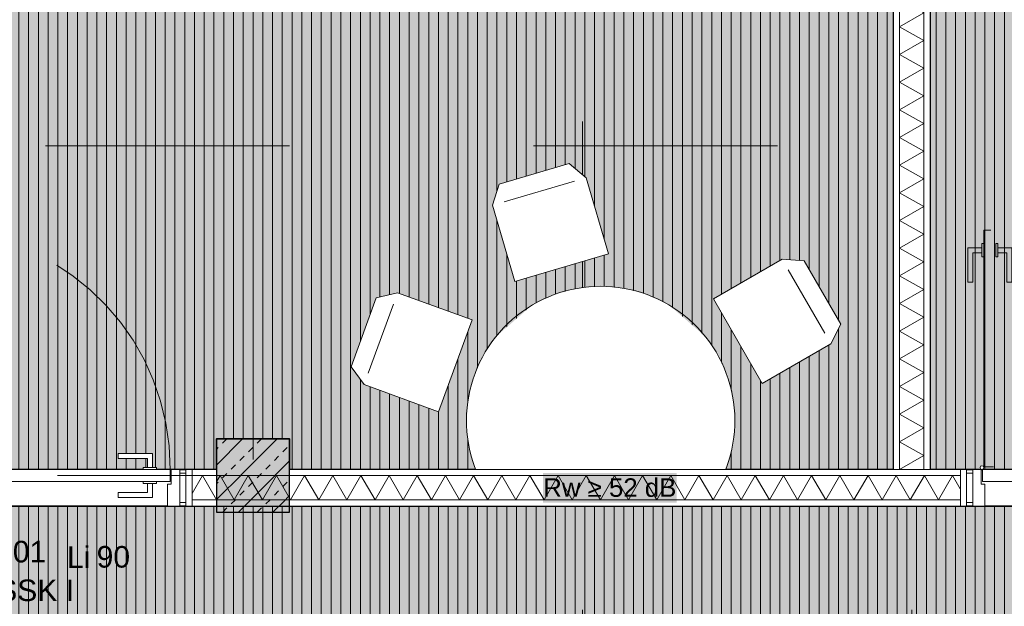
# Model space of a CAD drawing. Header units: metres. Extents: x -167 to 152, y -127 to 99.
# Tile 169 of 225: x -11.76 to -7.72, y -5.94 to -3.53. Entities that reach past the tile are written whole.
import ezdxf
from ezdxf.enums import TextEntityAlignment as Align

# ---------------------------------------------------------------- set-up
doc = ezdxf.new("R2010")
doc.units = ezdxf.units.M
for name, pattern in [('Achsen 01', [5.291531, 3.175, -1.058062, 0.352704, -0.705764]), ('gestrichelt - 01', [2, 1, -1]), ('Raster 01', [2, 1, -1])]:
    doc.linetypes.add(name, pattern=pattern)
for name, color, linetype, lineweight, true_color in [('013_Beton und Stahlbetonarbeiten-000 Sichtbeton-343 Innenstütze', 5, 'Continuous', 5, 0x0000ff), ('031_Metallbauarbeiten-350 Lamellendecke DS', 7, 'Continuous', 35, 0x666666), ('039_Trockenbauarbeiten-340 Dämmung', 7, 'Continuous', 9, 0xc0c0c0), ('AV1-Achsen', 1, 'Achsen 01', 18, 0xff0000), ('AV1-Einrichtung', 7, 'Continuous', 9, 0xa6a6a6), ('AV1-Raster', 7, 'Raster 01', 9, 0xa6a6a6), ('AV1-Stempel-Türnummern', 7, 'Continuous', 100, 0x02abea)]:
    doc.layers.add(name, color=color, linetype=linetype, lineweight=lineweight, true_color=true_color)
for name, color, linetype, lineweight in [('013_Beton und Stahlbetonarbeiten-340 Innenstützen', 7, 'Continuous', 25), ('027_Tischlerarbeiten-340 Innentüren', 7, 'Continuous', 9), ('031_Metallbauarbeiten-340 Innentüren _ Elemente', 7, 'Continuous', 9), ('039_Trockenbauarbeiten-340 Gipskarton', 7, 'Continuous', 9), ('_1.35m (3D)', 7, 'Continuous', 9), ('_GRU (2D)', 7, 'Continuous', 9), ('_OG 1 (2D)', 7, 'Continuous', 9), ('_OG 1 - DS (2D)', 7, 'Continuous', 9), ('AV1-Akustikvorgaben-Trennwände', 7, 'Continuous', 5), ('Keine', 7, 'Continuous', 9)]:
    doc.layers.add(name, color=color, linetype=linetype, lineweight=lineweight)
doc.styles.add('Arial', font='arial.ttf')
pattern_1 = [(90, (0, 0), (0.04, 0), [])]

# ---------------------------------------------------------------- blocks, each defined once
blk = doc.blocks.new('Group-2')
at = {"layer": 'AV1-Raster'}
for p, q in [((-10.8, -22.95), (-10.8, 1.35)), ((-9.45, -22.95), (-9.45, 1.35)), ((-8.1, -22.95), (-8.1, 1.35)), ((1.35, -4.05), (-40.5, -4.05)), ((1.35, -5.4), (-40.5, -5.4))]:
    blk.add_line(p, q, dxfattribs=at)
blk = doc.blocks.new('1.35m (3D)')
at = {"layer": 'AV1-Raster', "color": 7}
blk.add_blockref('Group-2', (0, 0), dxfattribs=at)
blk = doc.blocks.new('OG 1 - DS (2D)')
at = {"layer": '031_Metallbauarbeiten-350 Lamellendecke DS', "linetype": 'Continuous', "lineweight": 0, "transparency": 33554508}
for points in [[(-10.95, -5.375), (-10.95, -5.25), (-10.65, -5.25), (-10.65, -5.375), (-8.175, -5.375), (-8.175, -0.215), (-13.375, -0.215), (-13.375, -1.35), (-13.05, -1.35), (-13.05, -5.375)], [(-5.275, -5.375), (-4.125, -5.375), (-4.125, -0.215), (-8.025, -0.215), (-8.025, -5.375), (-5.525, -5.375), (-5.525, -5.275), (-5.275, -5.275)], [(-13.5, -7.975), (-8.025, -7.975), (-8.025, -13.625), (-13.5, -13.625), (-13.5, -16.075), (-0.125, -16.075), (-0.125, -13.625), (-5.525, -13.625), (-5.525, -7.975), (-0.125, -7.975), (-0.125, -5.525), (-13.5, -5.525)]]:
    blk.add_hatch(color=254, dxfattribs=at).paths.add_polyline_path(points)
at = {"layer": '031_Metallbauarbeiten-350 Lamellendecke DS', "linetype": 'Continuous', "lineweight": 9, "transparency": 33554508}
h = blk.add_hatch(dxfattribs=at)
h.set_pattern_fill('Lamellendecke', color=252, style=0, pattern_type=2)
h.set_pattern_definition(pattern_1)
h.paths.add_polyline_path([(-10.95, -5.375), (-10.95, -5.25), (-10.65, -5.25), (-10.65, -5.375), (-8.175, -5.375), (-8.175, -0.215), (-13.375, -0.215), (-13.375, -1.35), (-13.05, -1.35), (-13.05, -5.375)])
h = blk.add_hatch(dxfattribs=at)
h.set_pattern_fill('Lamellendecke', color=252, style=0, pattern_type=2)
h.set_pattern_definition(pattern_1)
h.paths.add_polyline_path([(-5.275, -5.375), (-4.125, -5.375), (-4.125, -0.215), (-8.025, -0.215), (-8.025, -5.375), (-5.525, -5.375), (-5.525, -5.275), (-5.275, -5.275)])
h = blk.add_hatch(dxfattribs=at)
h.set_pattern_fill('Lamellendecke', color=252, style=0, pattern_type=2)
h.set_pattern_definition(pattern_1)
h.paths.add_polyline_path([(-13.5, -7.975), (-8.025, -7.975), (-8.025, -13.625), (-13.5, -13.625), (-13.5, -16.075), (-0.125, -16.075), (-0.125, -13.625), (-5.525, -13.625), (-5.525, -7.975), (-0.125, -7.975), (-0.125, -5.525), (-13.5, -5.525)])
at = {"layer": '031_Metallbauarbeiten-350 Lamellendecke DS', "flags": 128}
for points in [[(-10.95, -5.375), (-10.95, -5.25), (-10.65, -5.25), (-10.65, -5.375), (-8.175, -5.375), (-8.175, -0.215), (-13.375, -0.215), (-13.375, -1.35), (-13.05, -1.35), (-13.05, -5.375)], [(-5.275, -5.375), (-4.125, -5.375), (-4.125, -0.215), (-8.025, -0.215), (-8.025, -5.375), (-5.525, -5.375), (-5.525, -5.275), (-5.275, -5.275)], [(-13.5, -7.975), (-8.025, -7.975), (-8.025, -13.625), (-13.5, -13.625), (-13.5, -16.075), (-0.125, -16.075), (-0.125, -13.625), (-5.525, -13.625), (-5.525, -7.975), (-0.125, -7.975), (-0.125, -5.525), (-13.5, -5.525)]]:
    blk.add_lwpolyline(points, close=True, dxfattribs=at)
blk = doc.blocks.new('Group-55')
at = {"color": 255, "linetype": 'Continuous', "lineweight": 5}
blk.add_wipeout([(-5.4, 7.875), (-5.4, 7.975), (-5.5, 7.975), (-5.5, 7.875)], dxfattribs=at).dxf.layer = '039_Trockenbauarbeiten-340 Dämmung'
blk = doc.blocks.new('Group-56')
at = {"layer": '039_Trockenbauarbeiten-340 Dämmung', "transparency": 33554687, "flags": 128}
blk.add_lwpolyline([(-5.5, 7.875), (-5.4, 7.9327), (-5.4732, 7.975)], dxfattribs=at)
blk = doc.blocks.new('Group-57')
at = {"layer": '039_Trockenbauarbeiten-340 Dämmung'}
blk.add_blockref('Group-55', (0, 0), dxfattribs=at)
at = {"layer": '039_Trockenbauarbeiten-340 Dämmung', "transparency": 33554687}
blk.add_blockref('Group-56', (0, 0), dxfattribs=at)
blk = doc.blocks.new('Parametric Object-7')
at = {"layer": '039_Trockenbauarbeiten-340 Dämmung', "color": 7, "transparency": 33554687}
blk.add_blockref('Group-57', (0, 0), dxfattribs=at)
at = {"layer": '039_Trockenbauarbeiten-340 Dämmung', "color": 0, "flags": 1}
for tag in ['IFC_UUID', 'instanceID', 'prm0_name', 'prm0_type', 'prm0_value', 'prm1_name', 'prm1_type', 'prm1_value', 'prm2_name', 'prm2_type', 'prm2_value', 'prm3_name', 'prm3_type', 'prm3_value', 'prm4_name', 'prm4_type', 'prm4_value', 'prm5_name', 'prm5_type', 'prm5_value', 'prm6_name', 'prm6_type', 'prm6_value']:
    blk.add_attdef(tag, (-11.05, -5.5), '', height=0.00018, dxfattribs=at)
blk = doc.blocks.new('Group-127')
at = {"color": 255, "transparency": 33554559}
blk.add_wipeout([(-8.541, -4.5203), (-8.391, -4.7801), (-8.431, -4.8609), (-8.7124, -5.0234), (-8.9124, -4.677), (-8.631, -4.5145)], dxfattribs=at).dxf.layer = 'AV1-Einrichtung'
at = {"layer": 'AV1-Einrichtung'}
blk.add_line((-8.456, -4.8176), (-8.606, -4.5578), dxfattribs=at)
at = {"layer": 'AV1-Einrichtung', "flags": 128}
blk.add_lwpolyline([(-8.541, -4.5203), (-8.391, -4.7801), (-8.431, -4.8609), (-8.7124, -5.0234), (-8.9124, -4.677), (-8.631, -4.5145)], close=True, dxfattribs=at)
blk = doc.blocks.new('Group-128')
at = {"color": 255, "transparency": 33554559}
blk.add_wipeout([(-10.3981, -4.9545), (-10.2951, -4.6727), (-10.2075, -4.6515), (-9.9022, -4.763), (-10.0395, -5.1387), (-10.3448, -5.0272)], dxfattribs=at).dxf.layer = 'AV1-Einrichtung'
at = {"layer": 'AV1-Einrichtung'}
blk.add_line((-10.2247, -4.6984), (-10.3276, -4.9802), dxfattribs=at)
at = {"layer": 'AV1-Einrichtung', "flags": 128}
blk.add_lwpolyline([(-10.3981, -4.9545), (-10.2951, -4.6727), (-10.2075, -4.6515), (-9.9022, -4.763), (-10.0395, -5.1387), (-10.3448, -5.0272)], close=True, dxfattribs=at)
blk = doc.blocks.new('Group-129')
at = {"color": 255, "transparency": 33554559}
blk.add_wipeout([(-9.7915, -4.2069), (-9.5036, -4.1223), (-9.4345, -4.1802), (-9.3429, -4.492), (-9.7267, -4.6048), (-9.8183, -4.293)], dxfattribs=at).dxf.layer = 'AV1-Einrichtung'
at = {"layer": 'AV1-Einrichtung'}
blk.add_line((-9.4825, -4.1943), (-9.7703, -4.2789), dxfattribs=at)
at = {"layer": 'AV1-Einrichtung', "flags": 128}
blk.add_lwpolyline([(-9.7915, -4.2069), (-9.5036, -4.1223), (-9.4345, -4.1802), (-9.3429, -4.492), (-9.7267, -4.6048), (-9.8183, -4.293)], close=True, dxfattribs=at)
blk = doc.blocks.new('Group-232')
at = {"color": 255, "linetype": 'Continuous', "lineweight": 5}
blk.add_wipeout([(-5.4, 7.875), (-5.4, 10.95), (-5.5, 10.95), (-5.5, 7.875)], dxfattribs=at).dxf.layer = '039_Trockenbauarbeiten-340 Dämmung'
blk = doc.blocks.new('Group-233')
at = {"layer": '039_Trockenbauarbeiten-340 Dämmung', "transparency": 33554687, "flags": 128}
blk.add_lwpolyline([(-5.5, 7.875), (-5.4, 7.9327), (-5.5, 7.9905), (-5.4, 8.0482), (-5.5, 8.1059), (-5.4, 8.1637), (-5.5, 8.2214), (-5.4, 8.2791), (-5.5, 8.3369), (-5.4, 8.3946), (-5.5, 8.4524), (-5.4, 8.5101), (-5.5, 8.5678), (-5.4, 8.6256), (-5.5, 8.6833), (-5.4, 8.741), (-5.5, 8.7988), (-5.4, 8.8565), (-5.5, 8.9142), (-5.4, 8.972), (-5.5, 9.0297), (-5.4, 9.0874), (-5.5, 9.1452), (-5.4, 9.2029), (-5.5, 9.2606), (-5.4, 9.3184), (-5.5, 9.3761), (-5.4, 9.4338), (-5.5, 9.4916), (-5.4, 9.5493), (-5.5, 9.6071), (-5.4, 9.6648), (-5.5, 9.7225), (-5.4, 9.7803), (-5.5, 9.838), (-5.4, 9.8957), (-5.5, 9.9535), (-5.4, 10.0112), (-5.5, 10.0689), (-5.4, 10.1267), (-5.5, 10.1844), (-5.4, 10.2421), (-5.5, 10.2999), (-5.4, 10.3576), (-5.5, 10.4153), (-5.4, 10.4731), (-5.5, 10.5308), (-5.4, 10.5885), (-5.5, 10.6463), (-5.4, 10.704), (-5.5, 10.7618), (-5.4, 10.8195), (-5.5, 10.8772), (-5.4, 10.935), (-5.4261, 10.95)], dxfattribs=at)
blk = doc.blocks.new('Group-234')
at = {"layer": '039_Trockenbauarbeiten-340 Dämmung'}
blk.add_blockref('Group-232', (0, 0), dxfattribs=at)
at = {"layer": '039_Trockenbauarbeiten-340 Dämmung', "transparency": 33554687}
blk.add_blockref('Group-233', (0, 0), dxfattribs=at)
blk = doc.blocks.new('Parametric Object-27')
at = {"layer": '039_Trockenbauarbeiten-340 Dämmung', "color": 7, "transparency": 33554687}
blk.add_blockref('Group-234', (0, 0), dxfattribs=at)
at = {"layer": '039_Trockenbauarbeiten-340 Dämmung', "color": 0, "flags": 1}
for tag in ['IFC_UUID', 'instanceID', 'prm0_name', 'prm0_type', 'prm0_value', 'prm1_name', 'prm1_type', 'prm1_value', 'prm2_name', 'prm2_type', 'prm2_value', 'prm3_name', 'prm3_type', 'prm3_value', 'prm4_name', 'prm4_type', 'prm4_value', 'prm5_name', 'prm5_type', 'prm5_value', 'prm6_name', 'prm6_type', 'prm6_value']:
    blk.add_attdef(tag, (-10.95, -5.5), '', height=0.00018, dxfattribs=at)
blk = doc.blocks.new('Group-238')
at = {"color": 255, "linetype": 'Continuous', "lineweight": 5}
blk.add_wipeout([(-8.05, -5.375), (-8.05, -0.125), (-8.15, -0.125), (-8.15, -5.375)], dxfattribs=at).dxf.layer = '039_Trockenbauarbeiten-340 Dämmung'
blk = doc.blocks.new('Group-239')
at = {"layer": '039_Trockenbauarbeiten-340 Dämmung', "transparency": 33554687, "flags": 128}
blk.add_lwpolyline([(-8.15, -5.375), (-8.05, -5.3183), (-8.15, -5.2617), (-8.05, -5.205), (-8.15, -5.1484), (-8.05, -5.0917), (-8.15, -5.0351), (-8.05, -4.9784), (-8.15, -4.9218), (-8.05, -4.8651), (-8.15, -4.8084), (-8.05, -4.7518), (-8.15, -4.6951), (-8.05, -4.6385), (-8.15, -4.5818), (-8.05, -4.5252), (-8.15, -4.4685), (-8.05, -4.4119), (-8.15, -4.3552), (-8.05, -4.2985), (-8.15, -4.2419), (-8.05, -4.1852), (-8.15, -4.1286), (-8.05, -4.0719), (-8.15, -4.0153), (-8.05, -3.9586), (-8.15, -3.9019), (-8.05, -3.8453), (-8.15, -3.7886), (-8.05, -3.732), (-8.15, -3.6753), (-8.05, -3.6187), (-8.15, -3.562), (-8.05, -3.5054), (-8.15, -3.4487), (-8.05, -3.392), (-8.15, -3.3354), (-8.05, -3.2787), (-8.15, -3.2221), (-8.05, -3.1654), (-8.15, -3.1088), (-8.05, -3.0521), (-8.15, -2.9955), (-8.05, -2.9388), (-8.15, -2.8821), (-8.05, -2.8255), (-8.15, -2.7688), (-8.05, -2.7122), (-8.15, -2.6555), (-8.05, -2.5989), (-8.15, -2.5422), (-8.05, -2.4856), (-8.15, -2.4289), (-8.05, -2.3722), (-8.15, -2.3156), (-8.05, -2.2589), (-8.15, -2.2023), (-8.05, -2.1456), (-8.15, -2.089), (-8.05, -2.0323), (-8.15, -1.9756), (-8.05, -1.919), (-8.15, -1.8623), (-8.05, -1.8057), (-8.15, -1.749), (-8.05, -1.6924), (-8.15, -1.6357), (-8.05, -1.5791), (-8.15, -1.5224), (-8.05, -1.4657), (-8.15, -1.4091), (-8.05, -1.3524), (-8.15, -1.2958), (-8.05, -1.2391), (-8.15, -1.1825), (-8.05, -1.1258), (-8.15, -1.0692), (-8.05, -1.0125), (-8.15, -0.9558), (-8.05, -0.8992), (-8.15, -0.8425), (-8.05, -0.7859), (-8.15, -0.7292), (-8.05, -0.6726), (-8.15, -0.6159), (-8.05, -0.5593), (-8.15, -0.5026), (-8.05, -0.4459), (-8.15, -0.3893), (-8.05, -0.3326), (-8.15, -0.276), (-8.05, -0.2193), (-8.15, -0.1627), (-8.0835, -0.125)], dxfattribs=at)
blk = doc.blocks.new('Group-240')
at = {"layer": '039_Trockenbauarbeiten-340 Dämmung'}
blk.add_blockref('Group-238', (0, 0), dxfattribs=at)
at = {"layer": '039_Trockenbauarbeiten-340 Dämmung', "transparency": 33554687}
blk.add_blockref('Group-239', (0, 0), dxfattribs=at)
blk = doc.blocks.new('COE - Innentür 1.10 _ 0.15')
at = {"layer": '027_Tischlerarbeiten-340 Innentüren', "color": 253, "linetype": 'gestrichelt - 01', "lineweight": 9, "transparency": 33554687, "flags": 128}
for points in [[(0.9825, 1.0375), (0.9625, 1.0375), (0.9625, 1.075), (0.8425, 1.075), (0.8425, 1.095), (0.9825, 1.095)], [(0.085, 1.03), (1.055, 1.03), (1.055, 0.98), (0.085, 0.98)], [(0.945, 1.03), (0.945, 1.0375), (1, 1.0375), (1, 1.03)], [(0.9825, 0.9725), (0.9625, 0.9725), (0.9625, 0.935), (0.8425, 0.935), (0.8425, 0.915), (0.9825, 0.915)], [(0.945, 0.9725), (0.945, 0.98), (1, 0.98), (1, 0.9725)]]:
    blk.add_lwpolyline(points, close=True, dxfattribs=at)
at = {"layer": '027_Tischlerarbeiten-340 Innentüren', "color": 253, "linetype": 'gestrichelt - 01', "lineweight": 9, "transparency": 33554687}
blk.add_arc((0.0825, 1.0375), 0.9725, 269.5581, 356.6163, dxfattribs=at)
at = {"color": 255}
for points in [[(-0.06, 1.1), (0.06, 1.1), (0.06, 1.075), (-0.06, 1.075)], [(-0.06, 0.025), (0.06, 0.025), (0.06, 0), (-0.06, 0)]]:
    blk.add_wipeout(points, dxfattribs=at).dxf.layer = '027_Tischlerarbeiten-340 Innentüren'
at = {"layer": '027_Tischlerarbeiten-340 Innentüren', "flags": 128}
for points in [[(-0.06, 1.1), (0.06, 1.1), (0.06, 1.075), (-0.06, 1.075)], [(-0.06, 0.025), (0.06, 0.025), (0.06, 0), (-0.06, 0)]]:
    blk.add_lwpolyline(points, close=True, dxfattribs=at)
at = {"color": 255}
blk.add_wipeout([(0.075, 0.06), (0.015, 0.06), (0.015, 0.075), (-0.075, 0.075), (-0.075, 0.025), (0.075, 0.025)], dxfattribs=at).dxf.layer = '027_Tischlerarbeiten-340 Innentüren'
at = {"layer": '027_Tischlerarbeiten-340 Innentüren', "flags": 128}
blk.add_lwpolyline([(0.075, 0.06), (0.015, 0.06), (0.015, 0.075), (-0.075, 0.075), (-0.075, 0.025), (0.075, 0.025)], close=True, dxfattribs=at)
at = {"color": 255}
blk.add_wipeout([(0.075, 1.035), (0.075, 0.065), (0.025, 0.065), (0.025, 1.035)], dxfattribs=at).dxf.layer = '027_Tischlerarbeiten-340 Innentüren'
at = {"layer": '027_Tischlerarbeiten-340 Innentüren', "flags": 128}
blk.add_lwpolyline([(0.075, 1.035), (0.075, 0.065), (0.025, 0.065), (0.025, 1.035)], close=True, dxfattribs=at)
at = {"color": 255}
for points in [[(0.075, 1.04), (0.015, 1.04), (0.015, 1.025), (-0.075, 1.025), (-0.075, 1.075), (0.075, 1.075)], [(0.0175, 0.1375), (0.0175, 0.1575), (-0.02, 0.1575), (-0.02, 0.2775), (-0.04, 0.2775), (-0.04, 0.1375)], [(0.0825, 0.1375), (0.0825, 0.1575), (0.12, 0.1575), (0.12, 0.2775), (0.14, 0.2775), (0.14, 0.1375)]]:
    blk.add_wipeout(points, dxfattribs=at).dxf.layer = '027_Tischlerarbeiten-340 Innentüren'
at = {"layer": '027_Tischlerarbeiten-340 Innentüren', "flags": 128}
for points in [[(0.075, 1.04), (0.015, 1.04), (0.015, 1.025), (-0.075, 1.025), (-0.075, 1.075), (0.075, 1.075)], [(0.0175, 0.1375), (0.0175, 0.1575), (-0.02, 0.1575), (-0.02, 0.2775), (-0.04, 0.2775), (-0.04, 0.1375)], [(0.0825, 0.1375), (0.0825, 0.1575), (0.12, 0.1575), (0.12, 0.2775), (0.14, 0.2775), (0.14, 0.1375)]]:
    blk.add_lwpolyline(points, close=True, dxfattribs=at)
at = {"color": 255}
for points in [[(0.09, 1.0375), (0.0878, 1.0322), (0.0825, 1.03), (0.0772, 1.0322), (0.075, 1.0375), (0.0772, 1.0428), (0.0825, 1.045), (0.0878, 1.0428)], [(0.0175, 0.175), (0.025, 0.175), (0.025, 0.12), (0.0175, 0.12)], [(0.075, 0.175), (0.0825, 0.175), (0.0825, 0.12), (0.075, 0.12)]]:
    blk.add_wipeout(points, dxfattribs=at).dxf.layer = '027_Tischlerarbeiten-340 Innentüren'
at = {"layer": '027_Tischlerarbeiten-340 Innentüren', "flags": 128}
for points in [[(0.0175, 0.175), (0.025, 0.175), (0.025, 0.12), (0.0175, 0.12)], [(0.075, 0.175), (0.0825, 0.175), (0.0825, 0.12), (0.075, 0.12)]]:
    blk.add_lwpolyline(points, close=True, dxfattribs=at)
at = {"layer": '027_Tischlerarbeiten-340 Innentüren'}
blk.add_circle((0.0825, 1.0375), 0.0075, dxfattribs=at)
blk = doc.blocks.new('Türnummer 2 - Innentür')
at = {"layer": '031_Metallbauarbeiten-340 Innentüren _ Elemente', "char_height": 0.08826, "attachment_point": 8, "line_spacing_factor": 0.965511, "style": 'Arial'}
for s, insert in [('Li', (0, -0.0671)), ('90', (0.1423, -0.0671))]:
    blk.add_mtext(s, dxfattribs=dict(at, insert=insert))
at = {"layer": '031_Metallbauarbeiten-340 Innentüren _ Elemente', "style": 'Arial'}
blk.add_attdef('Türnummer', text='', height=0.0883, dxfattribs=at).set_placement((-0.2903, -0.071), align=Align.BOTTOM_CENTER)
at = {"layer": '031_Metallbauarbeiten-340 Innentüren _ Elemente', "color": 7, "transparency": 33554687, "style": 'Arial'}
blk.add_attdef('Schallschutzklasse', text='', height=0.0883, dxfattribs=at).set_placement((-0.1763, -0.2296), align=Align.BOTTOM_CENTER)
at = {"layer": 'Keine', "color": 0, "flags": 1}
for tag, p in [('Lichte_Breite', (-0.4481, -0.3885)), ('Panikfunktion', (-0.4481, -0.5473)), ('AT-Nr.', (-0.4481, -0.7062))]:
    blk.add_attdef(tag, p, '', height=0.0883, dxfattribs=at)
blk = doc.blocks.new('OG 1 (2D)')
at = {"layer": '027_Tischlerarbeiten-340 Innentüren', "color": 7, "rotation": 90}
blk.add_blockref('COE - Innentür 1.10 _ 0.15', (-11.075, -5.45), dxfattribs=at)
at = {"layer": '039_Trockenbauarbeiten-340 Dämmung', "rotation": 90}
blk.add_blockref('Parametric Object-7', (-3.075, 0), dxfattribs=at)
at = {"layer": 'AV1-Einrichtung', "color": 7}
blk.add_blockref('Group-129', (0, 0), dxfattribs=at)
at = {"layer": 'AV1-Stempel-Türnummern', "color": 7}
blk.add_blockref('Türnummer 2 - Innentür', (-11.5148, -5.7113), dxfattribs=at).add_auto_attribs({'Türnummer': 'T 101', 'Schallschutzklasse': 'SSK I'})
at = {"color": 255}
blk.add_wipeout([(-8.05, -5.475), (-8.05, -0.125), (-8.15, -0.125), (-8.15, -5.475)], dxfattribs=at).dxf.layer = '039_Trockenbauarbeiten-340 Dämmung'
at = {"color": 255, "transparency": 33554559}
blk.add_wipeout([(-8.914, -5.475), (-9.836, -5.475), (-9.882, -5.3881), (-9.9119, -5.2945), (-9.9246, -5.197), (-9.9197, -5.0988), (-9.8974, -5.0031), (-9.8585, -4.9128), (-9.8041, -4.8309), (-9.6563, -4.7024), (-9.5677, -4.6599), (-9.4729, -4.6338), (-9.375, -4.625), (-9.2771, -4.6338), (-9.1823, -4.6599), (-9.0937, -4.7024), (-8.9459, -4.8309), (-8.8915, -4.9128), (-8.8526, -5.0031), (-8.8303, -5.0988), (-8.8254, -5.197), (-8.8381, -5.2945), (-8.868, -5.3881)], dxfattribs=at).dxf.layer = 'AV1-Einrichtung'
at = {"layer": '039_Trockenbauarbeiten-340 Dämmung', "flags": 128}
blk.add_lwpolyline([(-8.05, -5.475), (-8.05, -0.125), (-8.15, -0.125), (-8.15, -5.475)], close=True, dxfattribs=at)
at = {"layer": 'AV1-Einrichtung', "flags": 128}
blk.add_lwpolyline([(-8.914, -5.475), (-9.836, -5.475, -1.843909)], format="xyb", close=True, dxfattribs=at)
at = {"layer": '039_Trockenbauarbeiten-340 Dämmung', "color": 7, "transparency": 33554687}
blk.add_blockref('Group-240', (0, 0), dxfattribs=at)
at = {"layer": '039_Trockenbauarbeiten-340 Dämmung', "rotation": 90}
blk.add_blockref('Parametric Object-27', (0, 0), dxfattribs=at)
at = {"layer": 'AV1-Einrichtung', "color": 7}
for name in ['Group-127', 'Group-128']:
    blk.add_blockref(name, (0, 0), dxfattribs=at)
at = {"color": 255}
for points in [[(-11.05, -5.375), (-10.95, -5.375), (-10.95, -5.4), (-11.05, -5.4)], [(-7.875, -5.4), (-7.875, -5.375), (-10.65, -5.375), (-10.65, -5.4)], [(-7.875, -5.5), (-11.05, -5.5), (-11.05, -5.525), (-7.875, -5.525)]]:
    blk.add_wipeout(points, dxfattribs=at).dxf.layer = '039_Trockenbauarbeiten-340 Gipskarton'
at = {"layer": '013_Beton und Stahlbetonarbeiten-000 Sichtbeton-343 Innenstütze', "linetype": 'Continuous', "lineweight": 0}
h = blk.add_hatch(color=30, dxfattribs=at)
h.paths.add_polyline_path([(-10.65, -5.25), (-10.65, -5.55), (-10.95, -5.55), (-10.95, -5.25)])
h.paths.add_polyline_path([(-10.7, -5.3), (-10.9, -5.3), (-10.9, -5.5), (-10.7, -5.5)])
at = {"layer": '013_Beton und Stahlbetonarbeiten-340 Innenstützen', "linetype": 'Continuous', "lineweight": 0, "true_color": 0xc0c0c0}
blk.add_hatch(color=9, dxfattribs=at).paths.add_polyline_path([(-10.65, -5.25), (-10.95, -5.25), (-10.95, -5.55), (-10.65, -5.55)])
at = {"layer": '013_Beton und Stahlbetonarbeiten-340 Innenstützen', "linetype": 'Continuous', "lineweight": 13}
h = blk.add_hatch(dxfattribs=at)
h.set_pattern_fill('Stahlbeton', color=251, style=0, pattern_type=2)
h.set_pattern_definition([(45, (0, 0), (0.0707107, -0.0707107), [0.025, -0.025])])
h.paths.add_polyline_path([(-10.65, -5.25), (-10.95, -5.25), (-10.95, -5.55), (-10.65, -5.55)])
h = blk.add_hatch(dxfattribs=at)
h.set_pattern_fill('Stahlbeton-1', color=251, style=0, pattern_type=2)
h.set_pattern_definition([(-135, (0.03106, -0.03313), (0.0707107, -0.0707107), [])])
h.paths.add_polyline_path([(-10.65, -5.25), (-10.95, -5.25), (-10.95, -5.55), (-10.65, -5.55)])
at = {"layer": '013_Beton und Stahlbetonarbeiten-340 Innenstützen', "flags": 128}
blk.add_lwpolyline([(-10.65, -5.25), (-10.95, -5.25), (-10.95, -5.55), (-10.65, -5.55)], close=True, dxfattribs=at)
at = {"layer": '039_Trockenbauarbeiten-340 Gipskarton', "flags": 128}
for points in [[(-11.05, -5.375), (-10.95, -5.375), (-10.95, -5.4), (-11.05, -5.4)], [(-7.875, -5.4), (-7.875, -5.375), (-10.65, -5.375), (-10.65, -5.4)], [(-7.875, -5.5), (-11.05, -5.5), (-11.05, -5.525), (-7.875, -5.525)]]:
    blk.add_lwpolyline(points, close=True, dxfattribs=at)
at = {"layer": 'AV1-Akustikvorgaben-Trennwände', "color": 7}
blk.add_solid([(-9.6117, -5.5109), (-9.0633, -5.5109), (-9.6117, -5.3891), (-9.0633, -5.3891)], dxfattribs=at)
blk.add_solid([(-9.6117, -5.5109), (-9.0633, -5.5109), (-9.6117, -5.3891), (-9.0633, -5.3891)], dxfattribs=at)
at = {"layer": 'AV1-Akustikvorgaben-Trennwände', "insert": (-9.3375, -5.45), "char_height": 0.07565, "attachment_point": 5, "line_spacing_factor": 0.971931, "style": 'Arial'}
blk.add_mtext('Rw ≥ 52 dB', dxfattribs=at)
at = {"layer": '027_Tischlerarbeiten-340 Innentüren', "color": 7, "rotation": 90}
blk.add_blockref('COE - Innentür 1.10 _ 0.15', (-6.775, -5.45), dxfattribs=at)
at = {"color": 255}
for points in [[(-8.175, -5.375), (-8.15, -5.375), (-8.15, -0.125), (-8.175, -0.125)], [(-8.05, -5.375), (-8.025, -5.375), (-8.025, -0.125), (-8.05, -0.125)], [(-11.05, -5.375), (-11.05, -5.525), (-11.075, -5.525), (-11.075, -5.375)]]:
    blk.add_wipeout(points, dxfattribs=at).dxf.layer = '039_Trockenbauarbeiten-340 Gipskarton'
at = {"layer": '039_Trockenbauarbeiten-340 Gipskarton', "flags": 128}
for points in [[(-8.175, -5.375), (-8.15, -5.375), (-8.15, -0.125), (-8.175, -0.125)], [(-8.05, -5.375), (-8.025, -5.375), (-8.025, -0.125), (-8.05, -0.125)], [(-11.05, -5.375), (-11.05, -5.525), (-11.075, -5.525), (-11.075, -5.375)]]:
    blk.add_lwpolyline(points, close=True, dxfattribs=at)
at = {"color": 255}
blk.add_wipeout([(-7.875, -5.375), (-7.875, -5.525), (-7.9, -5.525), (-7.9, -5.375)], dxfattribs=at).dxf.layer = '039_Trockenbauarbeiten-340 Gipskarton'
at = {"layer": '039_Trockenbauarbeiten-340 Gipskarton', "flags": 128}
blk.add_lwpolyline([(-7.875, -5.375), (-7.875, -5.525), (-7.9, -5.525), (-7.9, -5.375)], close=True, dxfattribs=at)
blk = doc.blocks.new('Group-746')
at = {"layer": 'AV1-Achsen'}
blk.add_line((-10.8, -26.5), (-10.8, 4.9), dxfattribs=at)
blk = doc.blocks.new('Group-756')
at = {"layer": 'AV1-Achsen'}
blk.add_line((-43.35, -5.4), (4.2, -5.4), dxfattribs=at)
blk = doc.blocks.new('GRU (2D)')
at = {"layer": 'AV1-Achsen', "color": 7}
for name in ['Group-746', 'Group-756']:
    blk.add_blockref(name, (0, 0), dxfattribs=at)

msp = doc.modelspace()

# ---------------------------------------------------------------- block references
at = {"layer": '_1.35m (3D)'}
msp.add_blockref('1.35m (3D)', (0, 0), dxfattribs=at)

# ---------------------------------------------------------------- next in the draw order: block references
at = {"layer": '_OG 1 - DS (2D)'}
msp.add_blockref('OG 1 - DS (2D)', (0, 0), dxfattribs=at)

# ---------------------------------------------------------------- next in the draw order: block references
at = {"layer": '_OG 1 (2D)'}
msp.add_blockref('OG 1 (2D)', (0, 0), dxfattribs=at)

# ---------------------------------------------------------------- next in the draw order: block references
at = {"layer": '_GRU (2D)'}
msp.add_blockref('GRU (2D)', (0, 0), dxfattribs=at)

doc.saveas('drawing.dxf')
